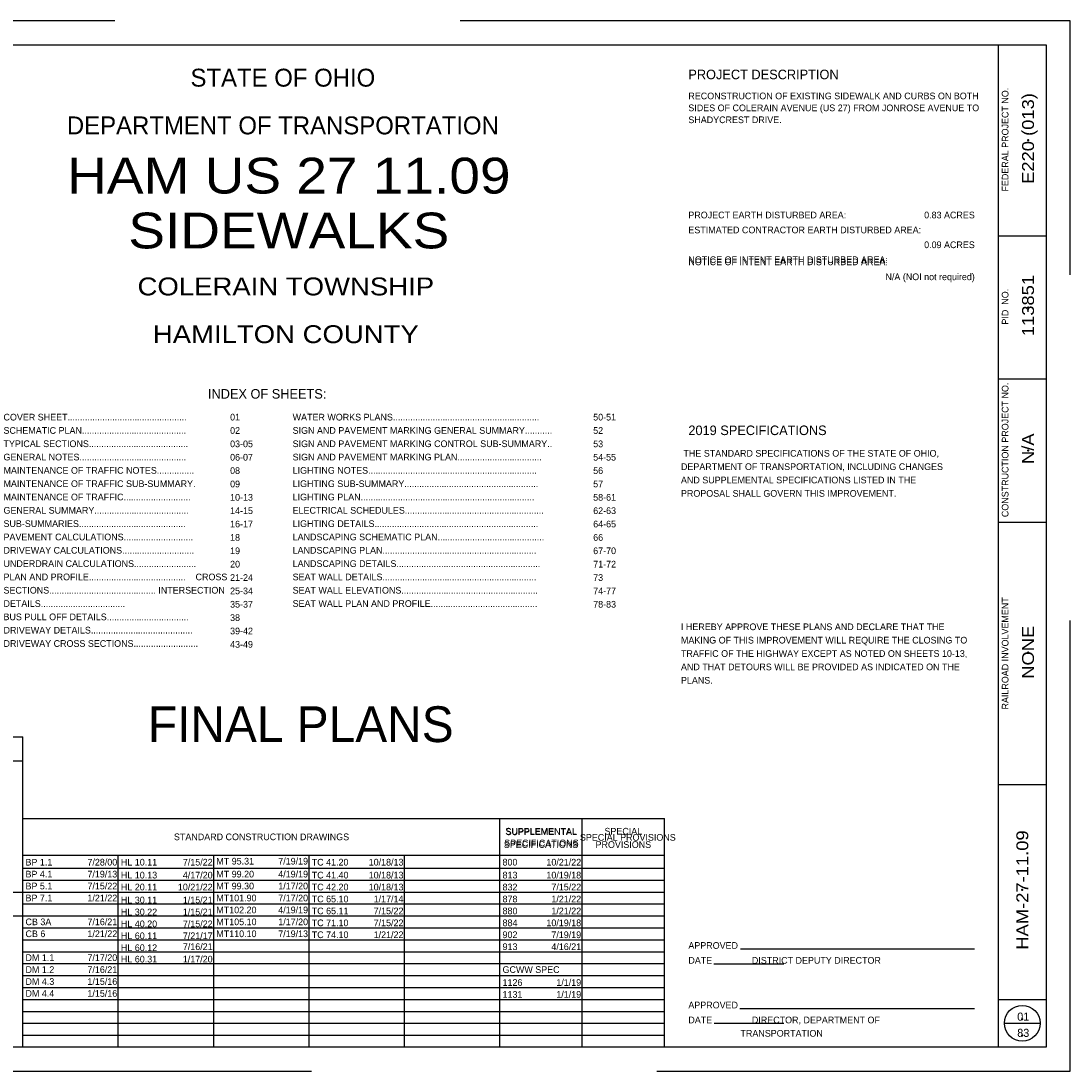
# Paper-space layout '113851GT001' of a CAD drawing. Header units: feet. Extents: x 0 to 34, y 0 to 22.
# Tile 11 of 11: x 12 to 34, y 0 to 22. Entities that reach past the tile are written whole.
import ezdxf
from ezdxf.enums import TextEntityAlignment as Align

# ---------------------------------------------------------------- set-up
doc = ezdxf.new("R2010")
doc.units = ezdxf.units.FT
doc.header["$MEASUREMENT"] = 0
doc.linetypes.add('DGN Style 3', pattern=[25.340844, 18.100603, -7.240241])
doc.linetypes.add('OhDOT_USTN3', pattern=[0.22, 0.165, -0.055])
for name, color, linetype in [('SH_Border', 7, 'Continuous'), ('SH_Cut_Line', 7, 'OhDOT_USTN3'), ('SH_Data', 7, 'Continuous')]:
    doc.layers.add(name, color=color, linetype=linetype)
doc.layers.add('SH_Data (Construction)', color=7, linetype='Continuous', lineweight=0)
doc.styles.add('Font 70-Main Title', font='txt', dxfattribs={"width": 1.15, "height": 0.25})
doc.styles.add('Slanted-Normal', font='font31.shx', dxfattribs={"height": 0.14})
doc.styles.add('Slanted-Sub Title', font='font31.shx', dxfattribs={"height": 0.17})
doc.styles.add('Straight-Normal', font='font30.shx', dxfattribs={"height": 0.14})
doc.styles.add('Straight-Sub Title', font='font30.shx', dxfattribs={"height": 0.17})
doc.styles.add('Style-font70', font='font70.shx')

# ---------------------------------------------------------------- blocks, each defined once
blk = doc.blocks.new('TITLE1')
at = {"layer": 'SH_Border', "color": 7, "linetype": 'Continuous'}
for p, q in [((32.5, 0.5), (32.5, 21.5)), ((32.5, 17.5), (33.5, 17.5)), ((32.5, 14.5), (33.5, 14.5)), ((32.5, 11.5), (33.5, 11.5)), ((32.5, 6), (33.5, 6)), ((32.5, 1.5), (33.5, 1.5))]:
    blk.add_line(p, q, dxfattribs=at)
at = {"layer": 'SH_Border', "color": 7, "linetype": 'Continuous', "flags": 128}
blk.add_lwpolyline([(2, 21.5), (33.5, 21.5), (33.5, 0.5), (2, 0.5), (2, 21.5)], close=True, dxfattribs=at)
at = {"layer": 'SH_Cut_Line', "color": 7, "linetype": 'DGN Style 3', "flags": 128}
blk.add_lwpolyline([(0, 0), (34, 0), (34, 22), (0, 22), (0, 0)], close=True, dxfattribs=at)
at = {"layer": 'SH_Data', "color": 7, "linetype": 'Continuous'}
blk.add_line((32.625, 1), (33.375, 1), dxfattribs=at)
blk.add_circle((33, 1), 0.375, dxfattribs=at)
at = {"layer": 'SH_Data (Construction)', "color": 7, "linetype": 'Continuous', "lineweight": 40}
for p in [(33.125, 19.5), (33.125, 16), (33.125, 13), (33.125, 8.766), (33, 3.799), (33, 1.085), (33, 0.745)]:
    blk.add_point(p, dxfattribs=at)
at = {"layer": 'SH_Data', "color": 7, "linetype": 'Continuous', "style": 'Straight-Normal'}
for s, p in [('FEDERAL PROJECT NO.', (32.57, 19.514)), ('PID  NO.', (32.57, 16.014)), ('CONSTRUCTION PROJECT NO.', (32.57, 13.014)), ('RAILROAD INVOLVEMENT', (32.57, 8.75))]:
    blk.add_text(s, height=0.14, rotation=90, dxfattribs=at).set_placement(p, align=Align.TOP_CENTER)
at = {"layer": 'SH_Data', "style": 'Font 70-Main Title', "width": 1.15}
for tag, p in [('FEDPROJNO', (33.12, 19.538)), ('CONSPROJNO', (33.12, 13.038)), ('RRINVOLVEMENT', (33.12, 8.774)), ('TITLEAREA1', (33, 3.792))]:
    blk.add_attdef(tag, text='', height=0.25, rotation=90, dxfattribs=at).set_placement(p, align=Align.MIDDLE_CENTER)
at = {"layer": 'SH_Data', "style": 'Font 70-Main Title', "width": 1.15, "flags": 8}
blk.add_attdef('PIDNO', text='', height=0.25, rotation=90, dxfattribs=at).set_placement((33.12, 16.038), align=Align.MIDDLE_CENTER)
at = {"layer": 'SH_Data', "style": 'Straight-Sub Title'}
for tag, p in [('SHEETNO', (33.02, 1.003)), ('SHEETTOTAL', (33.02, 0.663))]:
    blk.add_attdef(tag, text='', height=0.17, dxfattribs=at).set_placement(p, align=Align.BOTTOM_CENTER)

psp = doc.layouts.new('113851GT001')

# ---------------------------------------------------------------- linework, layer by layer
at = {"layer": 'Defpoints', "color": 7, "linetype": 'Continuous'}
psp.add_point((26, 11.14), dxfattribs=at)
at = {"layer": 'SH_Data', "color": 7, "linetype": 'Continuous'}
for p, q in [((9.25, 7), (12.05, 7)), ((12.05, 0.5), (12.05, 7)), ((9.25, 6.5), (12.05, 6.5)), ((12.05, 5.292), (25.5, 5.292)), ((22.05, 0.5), (22.05, 5.292)), ((23.775, 0.5), (23.775, 5.292)), ((25.5, 0.5), (25.5, 5.292)), ((12.05, 4.521), (25.5, 4.521)), ((14.05, 0.5), (14.05, 4.521)), ((16.05, 0.5), (16.05, 4.521)), ((18.05, 0.5), (18.05, 4.521)), ((20.05, 0.5), (20.05, 4.521)), ((12.05, 4.25), (25.5, 4.25)), ((12.05, 4), (25.5, 4)), ((9.25, 3.75), (12.05, 3.75)), ((12.05, 3.75), (25.5, 3.75)), ((12.05, 3.5), (25.5, 3.5)), ((9.25, 3.25), (12.05, 3.25)), ((12.05, 3.25), (25.5, 3.25)), ((12.05, 3), (25.5, 3)), ((12.05, 2.75), (25.5, 2.75)), ((12.05, 2.5), (25.5, 2.5)), ((27.095, 2.56), (32, 2.56)), ((12.05, 2.25), (25.5, 2.25)), ((26.533, 2.248), (28, 2.248)), ((12.05, 2), (25.5, 2)), ((12.05, 1.75), (25.5, 1.75)), ((12.05, 1.5), (25.5, 1.5)), ((12.05, 1.25), (25.5, 1.25)), ((27.08, 1.312), (32, 1.312)), ((12.05, 1), (25.5, 1)), ((26.542, 0.999), (28, 0.999)), ((12.05, 0.75), (25.5, 0.75))]:
    psp.add_line(p, q, dxfattribs=at)

# ---------------------------------------------------------------- block references
at = {"layer": 'SH_Border'}
ref = psp.add_blockref('TITLE1', (0, 0), dxfattribs=at)
ref.add_attrib('FEDPROJNO', 'E220 (013)', dxfattribs={"layer": 'SH_Data', "height": 0.25, "rotation": 90, "style": 'Font 70-Main Title', "width": 1.15}).set_placement((33.12, 19.538), align=Align.MIDDLE_CENTER)
ref.add_attrib('PIDNO', '113851', dxfattribs={"layer": 'SH_Data', "height": 0.25, "rotation": 90, "style": 'Font 70-Main Title', "width": 1.15}).set_placement((33.12, 16.038), align=Align.MIDDLE_CENTER)
ref.add_attrib('CONSPROJNO', 'N/A', dxfattribs={"layer": 'SH_Data', "height": 0.25, "rotation": 90, "style": 'Font 70-Main Title', "width": 1.15}).set_placement((33.12, 13.038), align=Align.MIDDLE_CENTER)
ref.add_attrib('RRINVOLVEMENT', 'NONE', dxfattribs={"layer": 'SH_Data', "height": 0.25, "rotation": 90, "style": 'Font 70-Main Title', "width": 1.15}).set_placement((33.12, 8.774), align=Align.MIDDLE_CENTER)
ref.add_attrib('SHEETTOTAL', '83', dxfattribs={"layer": 'SH_Data', "height": 0.17, "style": 'Straight-Sub Title'}).set_placement((33.02, 0.663), align=Align.BOTTOM_CENTER)
ref.add_attrib('SHEETNO', '01', dxfattribs={"layer": 'SH_Data', "height": 0.17, "style": 'Straight-Sub Title'}).set_placement((33.02, 1.003), align=Align.BOTTOM_CENTER)
ref.add_attrib('TITLEAREA1', 'HAM-27-11.09', dxfattribs={"layer": 'SH_Data', "height": 0.25, "rotation": 90, "style": 'Font 70-Main Title', "width": 1.15}).set_placement((33, 3.792), align=Align.MIDDLE_CENTER)

# ---------------------------------------------------------------- texts
at = {"layer": 'SH_Data', "color": 7, "linetype": 'Continuous', "style": 'Straight-Normal'}
for s, p in [('STATE OF OHIO', (17.5, 21)), ('DEPARTMENT OF TRANSPORTATION', (17.5, 20))]:
    psp.add_text(s, height=0.375, dxfattribs=at).set_placement(p, align=Align.TOP_CENTER)
at = {"layer": 'SH_Data', "linetype": 'Continuous'}
for s, height, style, p in [('PROJECT DESCRIPTION', 0.2, 'Slanted-Sub Title', (26, 20.98)), ('PROJECT EARTH DISTURBED AREA:', 0.14, 'Slanted-Normal', (26, 18.005)), ('2019 SPECIFICATIONS', 0.2, 'Slanted-Sub Title', (26, 13.524)), ('                     TRANSPORTATION', 0.14, 'Slanted-Normal', (26, 0.859))]:
    psp.add_text(s, height=height, dxfattribs=dict(at, style=style)).set_placement(p, align=Align.TOP_LEFT)
at = {"layer": 'SH_Data', "color": 7, "linetype": 'Continuous', "style": 'Straight-Normal'}
for s, p in [('FEDERAL PROJECT NO.', (32.57, 19.514)), ('PID  NO.', (32.57, 16.014)), ('CONSTRUCTION PROJECT NO.', (32.57, 13.014)), ('RAILROAD INVOLVEMENT', (32.57, 8.75))]:
    psp.add_text(s, height=0.14, rotation=90, dxfattribs=at).set_placement(p, align=Align.TOP_CENTER)
at = {"layer": 'SH_Data', "linetype": 'Continuous', "style": 'Slanted-Normal'}
for s, p in [('0.83 ACRES', (32.004, 18.005)), ('0.09 ACRES', (32.004, 17.381))]:
    psp.add_text(s, height=0.14, dxfattribs=at).set_placement(p, align=Align.TOP_RIGHT)
at = {"layer": 'SH_Data', "color": 7, "linetype": 'Continuous', "style": 'Slanted-Normal'}
for s, p in [('ESTIMATED CONTRACTOR EARTH DISTURBED AREA:', (26, 17.692)), ('NOTICE OF INTENT EARTH DISTURBED AREA:', (26, 17.023))]:
    psp.add_text(s, height=0.14, dxfattribs=at).set_placement(p, align=Align.TOP_LEFT)
at = {"layer": 'SH_Data', "color": 7, "linetype": 'Continuous', "style": 'Font 70-Main Title', "width": 1.15}
for s, p in [('COLERAIN TOWNSHIP', (17.562, 16.438)), ('HAMILTON COUNTY', (17.562, 15.438))]:
    psp.add_text(s, height=0.375, dxfattribs=at).set_placement(p, align=Align.MIDDLE_CENTER)
at = {"layer": 'SH_Data', "linetype": 'Continuous'}
for s, height, style, p in [('INDEX OF SHEETS:', 0.2, 'Slanted-Sub Title', (15.93, 14.088)), ('APPROVED', 0.14, 'Slanted-Normal', (26, 2.56)), ('DATE                DISTRICT DEPUTY DIRECTOR', 0.14, 'Slanted-Normal', (26, 2.248)), ('APPROVED', 0.14, 'Slanted-Normal', (26, 1.312)), ('DATE                DIRECTOR, DEPARTMENT OF', 0.14, 'Slanted-Normal', (26, 0.999))]:
    psp.add_text(s, height=height, dxfattribs=dict(at, style=style)).set_placement(p)
at = {"layer": 'SH_Data', "linetype": 'Continuous', "style": 'Slanted-Normal'}
psp.add_text('STANDARD CONSTRUCTION DRAWINGS', height=0.14, dxfattribs=at).set_placement((17.053, 4.906), align=Align.MIDDLE_CENTER)
at = {"layer": 'SH_Data', "color": 0, "linetype": 'Continuous', "style": 'Slanted-Normal'}
psp.add_text('BP 1.1', height=0.14, dxfattribs=at).set_placement((12.105, 4.375), align=Align.MIDDLE_LEFT)
psp.add_text('7/28/00', height=0.14, dxfattribs=at).set_placement((14.028, 4.375), align=Align.MIDDLE_RIGHT)
at = {"layer": 'SH_Data', "linetype": 'Continuous', "style": 'Slanted-Normal'}
for s, p in [('HL 10.11', (14.105, 4.375)), ('MT 95.31', (16.105, 4.396)), ('TC 41.20', (18.105, 4.375)), ('800', (22.105, 4.375)), ('BP 4.1', (12.105, 4.125)), ('MT 99.20', (16.105, 4.125)), ('HL 10.13', (14.105, 4.104)), ('TC 41.40', (18.105, 4.104)), ('813', (22.105, 4.104)), ('BP 5.1', (12.105, 3.875)), ('HL 20.11', (14.105, 3.854)), ('MT 99.30', (16.105, 3.875)), ('TC 42.20', (18.105, 3.854)), ('832', (22.105, 3.854)), ('BP 7.1', (12.105, 3.625)), ('HL 30.11', (14.105, 3.583)), ('MT101.90', (16.105, 3.625)), ('TC 65.10', (18.105, 3.604)), ('878', (22.105, 3.604)), ('HL 30.22', (14.105, 3.333)), ('MT102.20', (16.105, 3.375)), ('TC 65.11', (18.105, 3.354)), ('880', (22.105, 3.354)), ('CB 3A', (12.105, 3.125)), ('HL 40.20', (14.105, 3.083)), ('MT105.10', (16.105, 3.125)), ('TC 71.10', (18.105, 3.104)), ('884', (22.105, 3.104)), ('CB 6', (12.105, 2.875)), ('HL 60.11', (14.105, 2.833)), ('MT110.10', (16.105, 2.875)), ('TC 74.10', (18.105, 2.854)), ('902', (22.105, 2.854)), ('HL 60.12', (14.105, 2.583)), ('913', (22.105, 2.604)), ('DM 1.1', (12.105, 2.375)), ('HL 60.31', (14.105, 2.344)), ('DM 1.2', (12.105, 2.125)), ('GCWW SPEC', (22.105, 2.125)), ('DM 4.3', (12.105, 1.875)), ('1126', (22.105, 1.854)), ('DM 4.4', (12.105, 1.625)), ('1131', (22.105, 1.604))]:
    psp.add_text(s, height=0.14, dxfattribs=at).set_placement(p, align=Align.MIDDLE_LEFT)
for s, p in [('7/15/22', (16.028, 4.375)), ('7/19/19', (18.028, 4.396)), ('10/18/13', (20.028, 4.375)), ('10/21/22', (23.753, 4.375)), ('7/19/13', (14.028, 4.125)), ('4/17/20', (16.028, 4.104)), ('4/19/19', (18.028, 4.125)), ('10/18/13', (20.028, 4.104)), ('10/19/18', (23.753, 4.104)), ('7/15/22', (14.028, 3.875)), ('10/21/22', (16.028, 3.854)), ('1/17/20', (18.028, 3.875)), ('10/18/13', (20.028, 3.854)), ('7/15/22', (23.753, 3.854)), ('1/21/22', (14.028, 3.625)), ('1/15/21', (16.028, 3.583)), ('7/17/20', (18.028, 3.625)), ('1/17/14', (20.028, 3.604)), ('1/21/22', (23.753, 3.604)), ('1/15/21', (16.028, 3.333)), ('4/19/19', (18.028, 3.375)), ('7/15/22', (20.028, 3.354)), ('1/21/22', (23.753, 3.354)), ('7/16/21', (14.028, 3.125)), ('7/15/22', (16.028, 3.083)), ('1/17/20', (18.028, 3.125)), ('7/15/22', (20.028, 3.104)), ('10/19/18', (23.753, 3.104)), ('1/21/22', (14.028, 2.875)), ('7/21/17', (16.028, 2.833)), ('7/19/13', (18.028, 2.875)), ('1/21/22', (20.028, 2.854)), ('7/19/19', (23.753, 2.854)), ('7/16/21', (16.028, 2.604)), ('4/16/21', (23.753, 2.604)), ('7/17/20', (14.028, 2.375)), ('1/17/20', (16.028, 2.344)), ('7/16/21', (14.028, 2.125)), ('1/15/16', (14.028, 1.875)), ('1/1/19', (23.753, 1.854)), ('1/15/16', (14.028, 1.625)), ('1/1/19', (23.753, 1.604))]:
    psp.add_text(s, height=0.14, dxfattribs=at).set_placement(p, align=Align.MIDDLE_RIGHT)
at = {"layer": 'SH_Data'}
for s, insert, char_height, width, attachment_point, line_spacing_factor, style in [('RECONSTRUCTION OF EXISTING SIDEWALK AND CURBS ON BOTH SIDES OF COLERAIN AVENUE (US 27) FROM JONROSE AVENUE TO SHADYCREST DRIVE.', (26, 20.5), 0.14, 6.21078, 1, 1.071429, 'Slanted-Normal'), ('HAM US 27 11.09 SIDEWALKS', (17.625, 18.18), 0.75, 11.64005, 5, 0.92, 'Font 70-Main Title'), ('COVER SHEET................................................  SCHEMATIC PLAN..........................................\\PTYPICAL SECTIONS........................................\\PGENERAL NOTES...........................................\\PMAINTENANCE OF TRAFFIC NOTES...............\\PMAINTENANCE OF TRAFFIC SUB-SUMMARY.\\PMAINTENANCE OF TRAFFIC...........................   GENERAL SUMMARY...................................... \\PSUB-SUMMARIES...........................................\\PPAVEMENT CALCULATIONS............................\\PDRIVEWAY CALCULATIONS.............................\\PUNDERDRAIN CALCULATIONS.........................\\PPLAN AND PROFILE.......................................    CROSS SECTIONS........................................... INTERSECTION DETAILS.................................. \\PBUS PULL OFF DETAILS.................................\\PDRIVEWAY DETAILS......................................... \\PDRIVEWAY CROSS SECTIONS.......................... ', (11.644, 13.77), 0.14, 4.87963, 1, 1.195445, 'Slanted-Normal'), ('01\\P02\\P03-05\\P06-07\\P08\\P09\\P10-13\\P14-15\\P16-17\\P18\\P19\\P20\\P21-24\\P25-34\\P35-37\\P38\\P39-42\\P43-49', (16.394, 13.77), 0.14, 0.94634, 1, 1.2, 'Slanted-Normal'), ('WATER WORKS PLANS...........................................................\\PSIGN AND PAVEMENT MARKING GENERAL SUMMARY........... \\PSIGN AND PAVEMENT MARKING CONTROL SUB-SUMMARY.. \\PSIGN AND PAVEMENT MARKING PLAN.................................. \\PLIGHTING NOTES.................................................................... \\PLIGHTING SUB-SUMMARY......................................................\\PLIGHTING PLAN...................................................................... \\PELECTRICAL SCHEDULES........................................................\\PLIGHTING DETAILS.................................................................. LANDSCAPING SCHEMATIC PLAN...........................................\\PLANDSCAPING PLAN..............................................................\\PLANDSCAPING DETAILS..........................................................\\PSEAT WALL DETAILS..............................................................\\PSEAT WALL ELEVATIONS.......................................................\\PSEAT WALL PLAN AND PROFILE........................................... ', (17.705, 13.77), 0.14, 6.2373, 1, 1.195445, 'Slanted-Normal'), ('50-51\\P52\\P53\\P54-55\\P56\\P57\\P58-61\\P62-63\\P64-65\\P66\\P67-70\\P71-72\\P73\\P74-77\\P78-83', (24.005, 13.77), 0.14, 0.94634, 1, 1.2, 'Slanted-Normal'), (' THE STANDARD SPECIFICATIONS OF THE STATE OF OHIO, DEPARTMENT OF TRANSPORTATION, INCLUDING CHANGES AND SUPPLEMENTAL SPECIFICATIONS LISTED IN THE PROPOSAL SHALL GOVERN THIS IMPROVEMENT.', (25.845, 13.012), 0.14, 5.896, 1, 1.2, 'Slanted-Normal'), ('I HEREBY APPROVE THESE PLANS AND DECLARE THAT THE MAKING OF THIS IMPROVEMENT WILL REQUIRE THE CLOSING TO TRAFFIC OF THE HIGHWAY EXCEPT AS NOTED ON SHEETS 10-13, AND THAT DETOURS WILL BE PROVIDED AS INDICATED ON THE PLANS.', (25.845, 9.377), 0.14, 6.27024, 1, 1.2, 'Slanted-Normal')]:
    psp.add_mtext(s, dxfattribs=dict(at, insert=insert, char_height=char_height, width=width, attachment_point=attachment_point, line_spacing_factor=line_spacing_factor, style=style))
at = {"layer": 'SH_Data', "linetype": 'Continuous', "char_height": 0.14, "style": 'Slanted-Normal'}
for s, insert, attachment_point, line_spacing_factor in [('NOTICE OF INTENT EARTH DISTURBED AREA:', (26, 17.069), 1, 0.9), ('SUPPLEMENTAL\\PSPECIFICATIONS', (22.912, 4.883), 5, 1.2), ('SPECIAL\\PPROVISIONS', (24.637, 4.883), 5, 1.2)]:
    psp.add_mtext(s, dxfattribs=dict(at, insert=insert, attachment_point=attachment_point, line_spacing_factor=line_spacing_factor))
at = {"layer": 'SH_Data', "linetype": 'Continuous', "insert": (32.004, 16.71), "char_height": 0.14, "width": 3.78872, "attachment_point": 3, "style": 'Slanted-Normal'}
psp.add_mtext('N/A (NOI not required)', dxfattribs=at)
at = {"layer": 'SH_Data', "color": 7, "linetype": 'Continuous', "lineweight": 0, "insert": (17.875, 7.261), "char_height": 0.75, "attachment_point": 5, "line_spacing_factor": 0.6, "style": 'Style-font70'}
psp.add_mtext('\\pt43.5;FINAL PLANS', dxfattribs=at)
at = {"layer": 'SH_Data', "char_height": 0.14, "attachment_point": 5, "style": 'Slanted-Normal'}
for s, insert, width in [('SUPPLEMENTAL SPECIFICATIONS', (22.92, 4.894), 2.27658), ('SPECIAL PROVISIONS ', (24.731, 4.894), 2.00855)]:
    psp.add_mtext(s, dxfattribs=dict(at, insert=insert, width=width))

doc.saveas('drawing.dxf')
